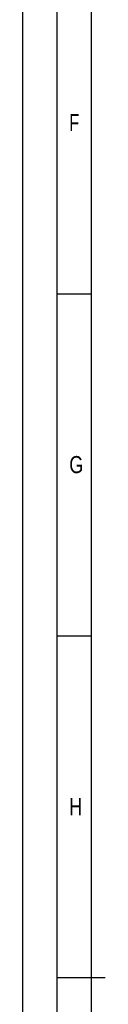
# Model space of a CAD drawing. Header units: millimetres. Extents: x 0 to 1189, y 0 to 841.
# Tile 40 of 119: x 0 to 12, y 417 to 561. Entities that reach past the tile are written whole.
import ezdxf

# ---------------------------------------------------------------- set-up
doc = ezdxf.new("R2010")
doc.units = ezdxf.units.MM
doc.header["$LTSCALE"] = 65.395
doc.layers.get('0').update_dxf_attribs({"linetype": 'CONTINUOUS'})
doc.styles.add('TEXTSTYLE_2', font='txt')

msp = doc.modelspace()

# ---------------------------------------------------------------- linework, layer by layer
at = {"color": 5, "linetype": 'Continuous'}
for p, q in [((0, 0), (0, 841)), ((10, 10), (10, 831)), ((5, 520.5), (10, 520.5)), ((5, 470.5), (10, 470.5))]:
    msp.add_line(p, q, dxfattribs=at)
at = {"color": 6, "linetype": 'Continuous'}
for p, q in [((5, 5), (5, 836)), ((12, 420.5), (5, 420.5))]:
    msp.add_line(p, q, dxfattribs=at)

# ---------------------------------------------------------------- texts
at = {"color": 5, "linetype": 'Continuous', "style": 'TEXTSTYLE_2'}
for s, width, p in [('F', 0.714286, (6.77091, 544.271)), ('G', 0.785714, (6.77091, 494.271)), ('H', 0.785714, (6.77091, 444.271))]:
    msp.add_text(s, height=2.50001, dxfattribs=dict(at, width=width)).set_placement(p)

doc.saveas('drawing.dxf')
